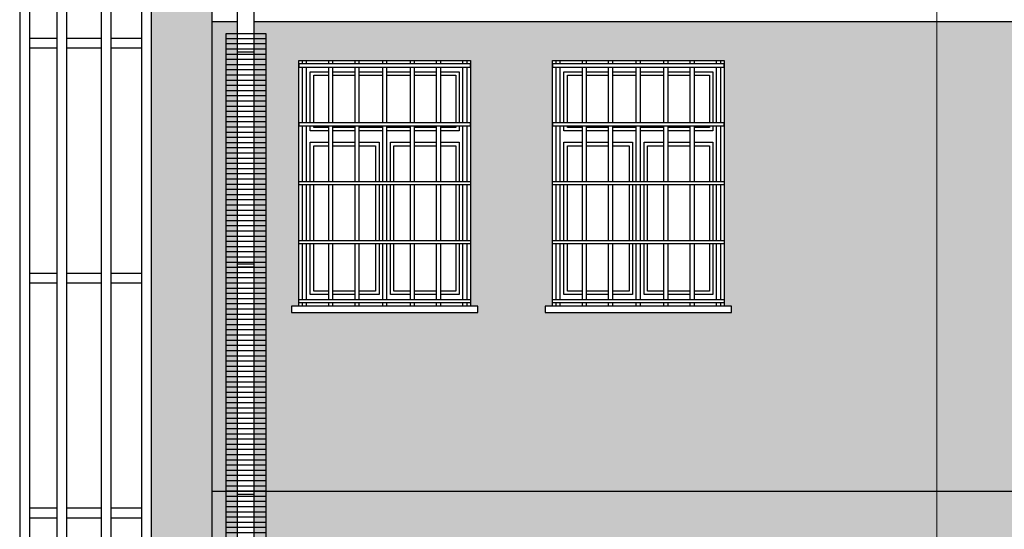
# Model space of a CAD drawing. Header units: millimetres. Extents: x 50026 to 146998, y 1038179 to 1573505.
# Tile 84 of 122: x 50757 to 51359, y 1049571 to 1049882. Entities that reach past the tile are written whole.
import ezdxf

# ---------------------------------------------------------------- set-up
doc = ezdxf.new("R2010")
doc.units = ezdxf.units.MM
doc.header["$LTSCALE"] = 0.025
doc.linetypes.add('CONTINU', pattern=[0])
for name, color, linetype in [('1', 7, 'Continuous'), ('szrafy', 8, 'Continuous'), ('ściany', 5, 'Continuous')]:
    doc.layers.add(name, color=color, linetype=linetype)
doc.layers.add('kolory', color=7, linetype='Continuous', lineweight=9)

# ---------------------------------------------------------------- blocks, each defined once
blk = doc.blocks.new('1')
at = {"layer": 'ściany'}
h = blk.add_hatch(color=254, dxfattribs=at)
h.dxf.hatch_style = 1
h.paths.add_polyline_path([(50874.97, 1050024.69), (50837.97, 1050024.69), (50837.97, 1049096.59), (50837.97, 1048810.44), (50874.97, 1048811.92)])
h = blk.add_hatch(color=253, dxfattribs=at)
h.dxf.hatch_style = 1
h.paths.add_polyline_path([(52858.74, 1049199.37), (50900.36, 1049199.37), (50900.36, 1049062.48), (50926.97, 1049062.48), (51031.97, 1049062.48), (51031.97, 1048912.48), (51036.37, 1048912.48), (51036.37, 1048908.58), (50922.57, 1048908.58), (50922.57, 1048912.48), (50926.97, 1048912.48), (50926.97, 1049062.48), (50900.36, 1049062.48), (50900.36, 1048855.9), (50901.29, 1048855.9), (50901.29, 1048854.21), (50900.62, 1048854.21), (50900.62, 1048847.4), (50900.36, 1048847.4), (50900.36, 1048841.42, -0.134373), (50901.17, 1048838.46, -0.134373), (50900.36, 1048835.5), (50900.36, 1048830.44), (50901.29, 1048830.44), (50901.29, 1048828.74), (50900.62, 1048828.74), (50900.62, 1048821.93), (50900.36, 1048821.93), (50900.36, 1048812.93), (52858.74, 1048890.92)])
h.paths.add_polyline_path([(52363.47, 1049062.48), (52468.47, 1049062.48), (52468.47, 1048912.48), (52472.87, 1048912.48), (52472.87, 1048908.58), (52359.07, 1048908.58), (52359.07, 1048912.48), (52363.47, 1048912.48)], flags=16)
h.paths.add_polyline_path([(52160.97, 1049062.48), (52160.97, 1048912.48), (52165.37, 1048912.48), (52165.37, 1048908.58), (52051.57, 1048908.58), (52051.57, 1048912.48), (52055.97, 1048912.48), (52055.97, 1049062.48)], flags=16)
h.paths.add_polyline_path([(51955.97, 1049062.48), (51955.97, 1048912.48), (51960.37, 1048912.48), (51960.37, 1048908.58), (51846.57, 1048908.58), (51846.57, 1048912.48), (51850.97, 1048912.48), (51850.97, 1049062.48)], flags=16)
h.paths.add_polyline_path([(52670.97, 1049062.48), (52775.97, 1049062.48), (52775.97, 1048912.48), (52780.37, 1048912.48), (52780.37, 1048908.58), (52666.57, 1048908.58), (52666.57, 1048912.48), (52670.97, 1048912.48)], flags=16)
h.paths.add_polyline_path([(51750.97, 1049062.48), (51750.97, 1048912.48), (51755.37, 1048912.48), (51755.37, 1048908.58), (51641.57, 1048908.58), (51641.57, 1048912.48), (51645.97, 1048912.48), (51645.97, 1049062.48)], flags=16)
h.paths.add_polyline_path([(51483.47, 1049062.48), (51483.47, 1048912.48), (51487.87, 1048912.48), (51487.87, 1048908.58), (51374.07, 1048908.58), (51374.07, 1048912.48), (51378.47, 1048912.48), (51378.47, 1049062.48)], flags=16)
h.paths.add_polyline_path([(51186.97, 1049062.48), (51186.97, 1048912.48), (51191.37, 1048912.48), (51191.37, 1048908.58), (51077.57, 1048908.58), (51077.57, 1048912.48), (51081.97, 1048912.48), (51081.97, 1049062.48)], flags=16)
h.paths.add_polyline_path([(53502.58, 1049199.37), (53029.47, 1049199.37), (53451.36, 1049161.26), (53451.36, 1048813.16), (53502.58, 1048813.16)])
h.paths.add_polyline_path([(50890.36, 1049062.48), (50874.97, 1049062.48), (50874.97, 1048811.92), (50890.36, 1048812.53), (50890.36, 1048821.94, -0.381297), (50890.09, 1048822.23), (50890.09, 1048828.74), (50889.43, 1048828.74), (50889.43, 1048830.44), (50890.36, 1048830.44), (50890.36, 1048835.5, -0.134373), (50889.55, 1048838.46, -0.134373), (50890.36, 1048841.42), (50890.36, 1048847.4, -0.381297), (50890.09, 1048847.7), (50890.09, 1048854.21), (50889.43, 1048854.21), (50889.43, 1048855.9), (50890.36, 1048855.9)])
h.paths.add_polyline_path([(50890.36, 1049199.37), (50874.97, 1049199.37), (50874.97, 1049062.48), (50890.36, 1049062.48)])
h.paths.add_polyline_path([(53527.97, 1049199.37), (53512.58, 1049199.37), (53512.58, 1048813.16), (53527.97, 1048813.16)])
h.paths.add_polyline_path([(53527.97, 1049564.37), (53512.58, 1049564.37), (53512.58, 1049229.37), (53527.97, 1049229.37)])
h.paths.add_polyline_path([(53527.97, 1049880.99), (53512.58, 1049880.99), (53512.58, 1049594.37), (53527.97, 1049594.37)])
h.paths.add_polyline_path([(50890.36, 1049880.99), (50874.97, 1049880.99), (50874.97, 1049594.37), (50890.36, 1049594.37)])
h.paths.add_polyline_path([(50890.36, 1049564.37), (50874.97, 1049564.37), (50874.97, 1049229.37), (50890.36, 1049229.37)])
h = blk.add_hatch(color=253, dxfattribs=at)
h.dxf.hatch_style = 1
h.paths.add_polyline_path([(53502.58, 1049880.99), (50900.36, 1049880.99), (50900.36, 1049857.48), (50930.18, 1049857.48), (51032.97, 1049857.48), (51032.97, 1049707.48), (51037.37, 1049707.48), (51037.37, 1049703.58), (50923.57, 1049703.58), (50923.57, 1049707.48), (50927.97, 1049707.48), (50927.97, 1049857.48), (50900.36, 1049857.48), (50900.36, 1049594.37), (53502.58, 1049594.37)])
h.paths.add_polyline_path([(51847.57, 1049703.58), (51847.57, 1049707.48), (51851.97, 1049707.48), (51851.97, 1049857.48), (51956.97, 1049857.48), (51956.97, 1049707.48), (51961.37, 1049707.48), (51961.37, 1049703.58)], flags=16)
h.paths.add_polyline_path([(51756.37, 1049703.58), (51642.57, 1049703.58), (51642.57, 1049707.48), (51646.97, 1049707.48), (51646.97, 1049857.48), (51751.97, 1049857.48), (51751.97, 1049707.48), (51756.37, 1049707.48)], flags=16)
h.paths.add_polyline_path([(52052.57, 1049703.58), (52052.57, 1049707.48), (52056.97, 1049707.48), (52056.97, 1049857.48), (52161.97, 1049857.48), (52161.97, 1049707.48), (52166.37, 1049707.48), (52166.37, 1049703.58)], flags=16)
h.paths.add_polyline_path([(51488.87, 1049703.58), (51375.07, 1049703.58), (51375.07, 1049707.48), (51379.47, 1049707.48), (51379.47, 1049857.48), (51484.47, 1049857.48), (51484.47, 1049707.48), (51488.87, 1049707.48)], flags=16)
h.paths.add_polyline_path([(52360.07, 1049703.58), (52360.07, 1049707.48), (52364.47, 1049707.48), (52364.47, 1049857.48), (52469.47, 1049857.48), (52469.47, 1049707.48), (52473.87, 1049707.48), (52473.87, 1049703.58)], flags=16)
h.paths.add_polyline_path([(51192.37, 1049703.58), (51078.57, 1049703.58), (51078.57, 1049707.48), (51082.97, 1049707.48), (51082.97, 1049857.48), (51187.97, 1049857.48), (51187.97, 1049707.48), (51192.37, 1049707.48)], flags=16)
h.paths.add_polyline_path([(52667.57, 1049703.58), (52667.57, 1049707.48), (52671.97, 1049707.48), (52671.97, 1049857.48), (52776.97, 1049857.48), (52776.97, 1049707.48), (52781.37, 1049707.48), (52781.37, 1049703.58)], flags=16)
h.paths.add_polyline_path([(52872.57, 1049703.58), (52872.57, 1049707.48), (52876.97, 1049707.48), (52876.97, 1049857.48), (52981.97, 1049857.48), (52981.97, 1049707.48), (52986.37, 1049707.48), (52986.37, 1049703.58)], flags=16)
h.paths.add_polyline_path([(53211.57, 1049703.58), (53211.57, 1049707.48), (53215.97, 1049707.48), (53215.97, 1049857.48), (53320.97, 1049857.48), (53320.97, 1049707.48), (53325.37, 1049707.48), (53325.37, 1049703.58)], flags=16)
h.paths.add_polyline_path([(53366.57, 1049703.58), (53366.57, 1049707.48), (53370.97, 1049707.48), (53370.97, 1049857.48), (53475.97, 1049857.48), (53475.97, 1049707.48), (53480.37, 1049707.48), (53480.37, 1049703.58)], flags=16)
h = blk.add_hatch(color=254, dxfattribs=at)
h.dxf.hatch_style = 1
h.paths.add_polyline_path([(52858.74, 1049214.8), (53029.47, 1049199.37), (53502.58, 1049199.37), (53502.58, 1049229.37), (50900.36, 1049229.37), (50900.36, 1049199.37), (52858.74, 1049199.37)])
h.paths.add_polyline_path([(53502.58, 1049594.37), (50900.36, 1049594.37), (50900.36, 1049564.37), (50927.97, 1049564.37), (50927.97, 1049492.48), (51032.97, 1049492.48), (51032.97, 1049564.37), (51082.97, 1049564.37), (51082.97, 1049492.48), (51187.97, 1049492.48), (51187.97, 1049564.37), (51379.47, 1049564.37), (51379.47, 1049492.48), (51484.47, 1049492.48), (51484.47, 1049564.37), (51646.97, 1049564.37), (51646.97, 1049492.48), (51751.97, 1049492.48), (51751.97, 1049564.37), (51851.97, 1049564.37), (51851.97, 1049492.48), (51956.97, 1049492.48), (51956.97, 1049564.37), (52056.97, 1049564.37), (52056.97, 1049492.48), (52161.97, 1049492.48), (52161.97, 1049564.37), (52364.47, 1049564.37), (52364.47, 1049492.48), (52469.47, 1049492.48), (52469.47, 1049564.37), (52671.97, 1049564.37), (52671.97, 1049492.48), (52776.97, 1049492.48), (52776.97, 1049564.37), (52876.97, 1049564.37), (52876.97, 1049492.48), (52981.97, 1049492.48), (52981.97, 1049564.37), (53215.97, 1049564.37), (53215.97, 1049492.48), (53320.97, 1049492.48), (53320.97, 1049564.37), (53370.97, 1049564.37), (53370.97, 1049492.48), (53475.97, 1049492.48), (53475.97, 1049564.37), (53502.58, 1049564.37)])
h.paths.add_polyline_path([(53527.97, 1049594.37), (53512.58, 1049594.37), (53512.58, 1049564.37), (53527.97, 1049564.37)])
h.paths.add_polyline_path([(53527.97, 1049229.37), (53512.58, 1049229.37), (53512.58, 1049199.37), (53527.97, 1049199.37)])
h.paths.add_polyline_path([(50890.36, 1049229.37), (50874.97, 1049229.37), (50874.97, 1049199.37), (50890.36, 1049199.37)])
h.paths.add_polyline_path([(50890.36, 1049594.37), (50874.97, 1049594.37), (50874.97, 1049564.37), (50890.36, 1049564.37)])

msp = doc.modelspace()

# ---------------------------------------------------------------- hatches: boundary and pattern name
at = {"layer": 'szrafy'}
h = msp.add_hatch(dxfattribs=at)
h.set_pattern_fill('LINE', color=1, style=0)
h.paths.add_polyline_path([(50907.96083, 1049873.78319), (50883.32043, 1049873.78319), (50883.32043, 1049229.37447), (50907.96083, 1049229.37447)])

# ---------------------------------------------------------------- linework, layer by layer
at = {"layer": '1', "color": 7, "linetype": 'Continuous', "ltscale": 5}
for p, q in [((50890.35863, 1049903.69152), (50890.35863, 1048855.9049)), ((50900.35863, 1049903.69152), (50900.35863, 1048855.9049))]:
    msp.add_line(p, q, dxfattribs=at)
at = {"layer": '1', "color": 1, "linetype": 'CONTINU'}
for p, q in [((50900.35863, 1049864.29631), (50890.35863, 1049864.29631)), ((50900.35863, 1049862.50145), (50890.35863, 1049862.50145)), ((50900.35863, 1049733.08922), (50890.35863, 1049733.08922)), ((50900.35863, 1049731.29436), (50890.35863, 1049731.29436)), ((50900.35863, 1049594.31023), (50890.35863, 1049594.31023)), ((50900.35863, 1049592.51538), (50890.35863, 1049592.51538))]:
    msp.add_line(p, q, dxfattribs=at)
at = {"layer": 'kolory', "color": 1}
msp.add_line((51317.80509, 1049553.14155), (51317.80509, 1050282.72856), dxfattribs=at)
at = {"layer": 'szrafy', "color": 7}
msp.add_lwpolyline([(50907.96083, 1049873.78319), (50883.32043, 1049873.78319), (50883.32043, 1049229.37447), (50907.96083, 1049229.37447)], close=True, dxfattribs=at)
at = {"layer": 'ściany', "color": 1}
for p, q in [((50757.36869, 1050157.73383), (50757.36869, 1049096.59483)), ((50763.31696, 1050151.78556), (50763.31696, 1049102.5431)), ((50780.12362, 1050151.78556), (50780.12362, 1049102.5431)), ((50786.07189, 1050151.78556), (50786.07189, 1049102.5431)), ((50807.16254, 1050151.78556), (50807.16254, 1049102.5431)), ((50813.11081, 1050151.78556), (50813.11081, 1049102.5431)), ((50832.02018, 1049102.5431), (50832.02018, 1050151.78556)), ((50837.96845, 1049096.59483), (50837.96845, 1050151.78556)), ((50780.12362, 1049870.88739), (50763.31696, 1049870.88739)), ((50807.16254, 1049870.88739), (50786.07189, 1049870.88739)), ((50832.02018, 1049870.88739), (50813.11081, 1049870.88739)), ((50780.12362, 1049864.93913), (50763.31696, 1049864.93913)), ((50807.16254, 1049864.93913), (50786.07189, 1049864.93913)), ((50832.02018, 1049864.93913), (50813.11081, 1049864.93913)), ((50780.12362, 1049727.46418), (50763.31696, 1049727.46418)), ((50807.16254, 1049727.46418), (50786.07189, 1049727.46418)), ((50832.02018, 1049727.46418), (50813.11081, 1049727.46418)), ((50780.12362, 1049721.51591), (50763.31696, 1049721.51591)), ((50807.16254, 1049721.51591), (50786.07189, 1049721.51591)), ((50832.02018, 1049721.51591), (50813.11081, 1049721.51591)), ((50780.12362, 1049584.04096), (50763.31696, 1049584.04096)), ((50807.16254, 1049584.04096), (50786.07189, 1049584.04096)), ((50832.02018, 1049584.04096), (50813.11081, 1049584.04096)), ((50780.12362, 1049578.09269), (50763.31696, 1049578.09269)), ((50807.16254, 1049578.09269), (50786.07189, 1049578.09269)), ((50832.02018, 1049578.09269), (50813.11081, 1049578.09269))]:
    msp.add_line(p, q, dxfattribs=at)
at = {"layer": 'ściany', "color": 2}
for p, q in [((50837.96845, 1048755.94349), (50837.96845, 1050024.69146)), ((50874.96845, 1048811.91534), (50874.96845, 1050024.69146)), ((50890.35863, 1049880.99146), (50874.96845, 1049880.99146)), ((53502.57826, 1049880.99146), (50900.35863, 1049880.99146))]:
    msp.add_line(p, q, dxfattribs=at)
at = {"layer": 'ściany', "color": 7}
for p, q in [((50930.18318, 1049855.38479), (50930.18318, 1049857.4764)), ((50932.71639, 1049855.38479), (50932.71639, 1049857.4764)), ((50946.24056, 1049855.38479), (50946.24056, 1049857.4764)), ((50948.77376, 1049855.38479), (50948.77376, 1049857.4764)), ((50962.29794, 1049855.38479), (50962.29794, 1049857.4764)), ((50964.83114, 1049855.38479), (50964.83114, 1049857.4764)), ((50979.19287, 1049855.38479), (50979.19287, 1049857.4764)), ((50981.72607, 1049855.38479), (50981.72607, 1049857.4764)), ((50996.10576, 1049855.38479), (50996.10576, 1049857.4764)), ((50998.63896, 1049855.38479), (50998.63896, 1049857.4764)), ((51012.16313, 1049855.38479), (51012.16313, 1049857.4764)), ((51014.69634, 1049855.38479), (51014.69634, 1049857.4764)), ((51028.22051, 1049855.38479), (51028.22051, 1049857.4764)), ((51030.75371, 1049855.38479), (51030.75371, 1049857.4764)), ((51085.18318, 1049855.38479), (51085.18318, 1049857.4764)), ((51087.71639, 1049855.38479), (51087.71639, 1049857.4764)), ((51101.24056, 1049855.38479), (51101.24056, 1049857.4764)), ((51103.77376, 1049855.38479), (51103.77376, 1049857.4764)), ((51117.29794, 1049855.38479), (51117.29794, 1049857.4764)), ((51119.83114, 1049855.38479), (51119.83114, 1049857.4764)), ((51134.19287, 1049855.38479), (51134.19287, 1049857.4764)), ((51136.72607, 1049855.38479), (51136.72607, 1049857.4764)), ((51151.10576, 1049855.38479), (51151.10576, 1049857.4764)), ((51153.63896, 1049855.38479), (51153.63896, 1049857.4764)), ((51167.16313, 1049855.38479), (51167.16313, 1049857.4764)), ((51169.69634, 1049855.38479), (51169.69634, 1049857.4764)), ((51183.22051, 1049855.38479), (51183.22051, 1049857.4764)), ((51185.75371, 1049855.38479), (51185.75371, 1049857.4764)), ((50930.18318, 1049819.42236), (50930.18318, 1049853.41771)), ((50932.71639, 1049819.42236), (50932.71639, 1049853.41771)), ((50946.24056, 1049819.42236), (50946.24056, 1049853.41771)), ((50948.77376, 1049819.42236), (50948.77376, 1049853.41771)), ((50962.29794, 1049819.42236), (50962.29794, 1049853.41771)), ((50964.83114, 1049819.42236), (50964.83114, 1049853.41771)), ((50979.19287, 1049819.42236), (50979.19287, 1049853.41771)), ((50981.72607, 1049819.42236), (50981.72607, 1049853.41771)), ((50996.10576, 1049819.42236), (50996.10576, 1049853.41771)), ((50998.63896, 1049819.42236), (50998.63896, 1049853.41771)), ((51012.16313, 1049819.42236), (51012.16313, 1049853.41771)), ((51014.69634, 1049819.42236), (51014.69634, 1049853.41771)), ((51028.22051, 1049819.42236), (51028.22051, 1049853.41771)), ((51030.75371, 1049819.42236), (51030.75371, 1049853.41771)), ((51085.18318, 1049819.42236), (51085.18318, 1049853.41771)), ((51087.71639, 1049819.42236), (51087.71639, 1049853.41771)), ((51101.24056, 1049819.42236), (51101.24056, 1049853.41771)), ((51103.77376, 1049819.42236), (51103.77376, 1049853.41771)), ((51117.29794, 1049819.42236), (51117.29794, 1049853.41771)), ((51119.83114, 1049819.42236), (51119.83114, 1049853.41771)), ((51134.19287, 1049819.42236), (51134.19287, 1049853.41771)), ((51136.72607, 1049819.42236), (51136.72607, 1049853.41771)), ((51151.10576, 1049819.42236), (51151.10576, 1049853.41771)), ((51153.63896, 1049819.42236), (51153.63896, 1049853.41771)), ((51167.16313, 1049819.42236), (51167.16313, 1049853.41771)), ((51169.69634, 1049819.42236), (51169.69634, 1049853.41771)), ((51183.22051, 1049819.42236), (51183.22051, 1049853.41771)), ((51185.75371, 1049819.42236), (51185.75371, 1049853.41771)), ((50930.18318, 1049783.45994), (50930.18318, 1049817.45528)), ((50932.71639, 1049783.45994), (50932.71639, 1049817.45528)), ((50946.24056, 1049783.45994), (50946.24056, 1049817.45528)), ((50948.77376, 1049783.45994), (50948.77376, 1049817.45528)), ((50962.29794, 1049783.45994), (50962.29794, 1049817.45528)), ((50964.83114, 1049783.45994), (50964.83114, 1049817.45528)), ((50979.19287, 1049783.45994), (50979.19287, 1049817.45528)), ((50981.72607, 1049783.45994), (50981.72607, 1049817.45528)), ((50996.10576, 1049783.45994), (50996.10576, 1049817.45528)), ((50998.63896, 1049783.45994), (50998.63896, 1049817.45528)), ((51012.16313, 1049783.45994), (51012.16313, 1049817.45528)), ((51014.69634, 1049783.45994), (51014.69634, 1049817.45528)), ((51028.22051, 1049783.45994), (51028.22051, 1049817.45528)), ((51030.75371, 1049783.45994), (51030.75371, 1049817.45528)), ((51085.18318, 1049783.45994), (51085.18318, 1049817.45528)), ((51087.71639, 1049783.45994), (51087.71639, 1049817.45528)), ((51101.24056, 1049783.45994), (51101.24056, 1049817.45528)), ((51103.77376, 1049783.45994), (51103.77376, 1049817.45528)), ((51117.29794, 1049783.45994), (51117.29794, 1049817.45528)), ((51119.83114, 1049783.45994), (51119.83114, 1049817.45528)), ((51134.19287, 1049783.45994), (51134.19287, 1049817.45528)), ((51136.72607, 1049783.45994), (51136.72607, 1049817.45528)), ((51151.10576, 1049783.45994), (51151.10576, 1049817.45528)), ((51153.63896, 1049783.45994), (51153.63896, 1049817.45528)), ((51167.16313, 1049783.45994), (51167.16313, 1049817.45528)), ((51169.69634, 1049783.45994), (51169.69634, 1049817.45528)), ((51183.22051, 1049783.45994), (51183.22051, 1049817.45528)), ((51185.75371, 1049783.45994), (51185.75371, 1049817.45528)), ((50930.18318, 1049747.49752), (50930.18318, 1049781.49286)), ((50932.71639, 1049747.49752), (50932.71639, 1049781.49286)), ((50946.24056, 1049747.49752), (50946.24056, 1049781.49286)), ((50948.77376, 1049747.49752), (50948.77376, 1049781.49286)), ((50962.29794, 1049747.49752), (50962.29794, 1049781.49286)), ((50964.83114, 1049747.49752), (50964.83114, 1049781.49286)), ((50979.19287, 1049747.49752), (50979.19287, 1049781.49286)), ((50981.72607, 1049747.49752), (50981.72607, 1049781.49286)), ((50996.10576, 1049747.49752), (50996.10576, 1049781.49286)), ((50998.63896, 1049747.49752), (50998.63896, 1049781.49286)), ((51012.16313, 1049747.49752), (51012.16313, 1049781.49286)), ((51014.69634, 1049747.49752), (51014.69634, 1049781.49286)), ((51028.22051, 1049747.49752), (51028.22051, 1049781.49286)), ((51030.75371, 1049747.49752), (51030.75371, 1049781.49286)), ((51085.18318, 1049747.49752), (51085.18318, 1049781.49286)), ((51087.71639, 1049747.49752), (51087.71639, 1049781.49286)), ((51101.24056, 1049747.49752), (51101.24056, 1049781.49286)), ((51103.77376, 1049747.49752), (51103.77376, 1049781.49286)), ((51117.29794, 1049747.49752), (51117.29794, 1049781.49286)), ((51119.83114, 1049747.49752), (51119.83114, 1049781.49286)), ((51134.19287, 1049747.49752), (51134.19287, 1049781.49286)), ((51136.72607, 1049747.49752), (51136.72607, 1049781.49286)), ((51151.10576, 1049747.49752), (51151.10576, 1049781.49286)), ((51153.63896, 1049747.49752), (51153.63896, 1049781.49286)), ((51167.16313, 1049747.49752), (51167.16313, 1049781.49286)), ((51169.69634, 1049747.49752), (51169.69634, 1049781.49286)), ((51183.22051, 1049747.49752), (51183.22051, 1049781.49286)), ((51185.75371, 1049747.49752), (51185.75371, 1049781.49286)), ((50930.18318, 1049711.53509), (50930.18318, 1049745.53044)), ((50932.71639, 1049711.53509), (50932.71639, 1049745.53044)), ((50946.24056, 1049711.53509), (50946.24056, 1049745.53044)), ((50948.77376, 1049711.53509), (50948.77376, 1049745.53044)), ((50962.29794, 1049711.53509), (50962.29794, 1049745.53044)), ((50964.83114, 1049711.53509), (50964.83114, 1049745.53044)), ((50979.19287, 1049711.53509), (50979.19287, 1049745.53044)), ((50981.72607, 1049711.53509), (50981.72607, 1049745.53044)), ((50996.10576, 1049711.53509), (50996.10576, 1049745.53044)), ((50998.63896, 1049711.53509), (50998.63896, 1049745.53044)), ((51012.16313, 1049711.53509), (51012.16313, 1049745.53044)), ((51014.69634, 1049711.53509), (51014.69634, 1049745.53044)), ((51028.22051, 1049711.53509), (51028.22051, 1049745.53044)), ((51030.75371, 1049711.53509), (51030.75371, 1049745.53044)), ((51085.18318, 1049711.53509), (51085.18318, 1049745.53044)), ((51087.71639, 1049711.53509), (51087.71639, 1049745.53044)), ((51101.24056, 1049711.53509), (51101.24056, 1049745.53044)), ((51103.77376, 1049711.53509), (51103.77376, 1049745.53044)), ((51117.29794, 1049711.53509), (51117.29794, 1049745.53044)), ((51119.83114, 1049711.53509), (51119.83114, 1049745.53044)), ((51134.19287, 1049711.53509), (51134.19287, 1049745.53044)), ((51136.72607, 1049711.53509), (51136.72607, 1049745.53044)), ((51151.10576, 1049711.53509), (51151.10576, 1049745.53044)), ((51153.63896, 1049711.53509), (51153.63896, 1049745.53044)), ((51167.16313, 1049711.53509), (51167.16313, 1049745.53044)), ((51169.69634, 1049711.53509), (51169.69634, 1049745.53044)), ((51183.22051, 1049711.53509), (51183.22051, 1049745.53044)), ((51185.75371, 1049711.53509), (51185.75371, 1049745.53044)), ((50930.18318, 1049707.4764), (50930.18318, 1049709.56801)), ((50932.71639, 1049707.4764), (50932.71639, 1049709.56801)), ((50946.24056, 1049707.4764), (50946.24056, 1049709.56801)), ((50948.77376, 1049707.4764), (50948.77376, 1049709.56801)), ((50962.29794, 1049707.4764), (50962.29794, 1049709.56801)), ((50964.83114, 1049707.4764), (50964.83114, 1049709.56801)), ((50979.19287, 1049707.4764), (50979.19287, 1049709.56801)), ((50981.72607, 1049707.4764), (50981.72607, 1049709.56801)), ((50996.10576, 1049707.4764), (50996.10576, 1049709.56801)), ((50998.63896, 1049707.4764), (50998.63896, 1049709.56801)), ((51012.16313, 1049707.4764), (51012.16313, 1049709.56801)), ((51014.69634, 1049707.4764), (51014.69634, 1049709.56801)), ((51028.22051, 1049707.4764), (51028.22051, 1049709.56801)), ((51030.75371, 1049707.4764), (51030.75371, 1049709.56801)), ((51085.18318, 1049707.4764), (51085.18318, 1049709.56801)), ((51087.71639, 1049707.4764), (51087.71639, 1049709.56801)), ((51101.24056, 1049707.4764), (51101.24056, 1049709.56801)), ((51103.77376, 1049707.4764), (51103.77376, 1049709.56801)), ((51117.29794, 1049707.4764), (51117.29794, 1049709.56801)), ((51119.83114, 1049707.4764), (51119.83114, 1049709.56801)), ((51134.19287, 1049707.4764), (51134.19287, 1049709.56801)), ((51136.72607, 1049707.4764), (51136.72607, 1049709.56801)), ((51151.10576, 1049707.4764), (51151.10576, 1049709.56801)), ((51153.63896, 1049707.4764), (51153.63896, 1049709.56801)), ((51167.16313, 1049707.4764), (51167.16313, 1049709.56801)), ((51169.69634, 1049707.4764), (51169.69634, 1049709.56801)), ((51183.22051, 1049707.4764), (51183.22051, 1049709.56801)), ((51185.75371, 1049707.4764), (51185.75371, 1049709.56801)), ((50890.35863, 1049594.37447), (50874.96845, 1049594.37447)), ((53502.57826, 1049594.37447), (50900.35863, 1049594.37447))]:
    msp.add_line(p, q, dxfattribs=at)
at = {"layer": 'ściany', "color": 2}
for points in [[(50927.96845, 1049857.4764), (51032.96845, 1049857.4764), (51032.96845, 1049707.4764), (50927.96845, 1049707.4764)], [(51082.96845, 1049857.4764), (51187.96845, 1049857.4764), (51187.96845, 1049707.4764), (51082.96845, 1049707.4764)]]:
    msp.add_lwpolyline(points, close=True, dxfattribs=at)
at = {"layer": 'ściany', "color": 7}
for points in [[(51032.96845, 1049855.38479), (50927.96845, 1049855.38479), (50927.96845, 1049853.41771), (51032.96845, 1049853.41771)], [(51187.96845, 1049855.38479), (51082.96845, 1049855.38479), (51082.96845, 1049853.41771), (51187.96845, 1049853.41771)], [(51032.96845, 1049819.42236), (50927.96845, 1049819.42236), (50927.96845, 1049817.45528), (51032.96845, 1049817.45528)], [(51187.96845, 1049819.42236), (51082.96845, 1049819.42236), (51082.96845, 1049817.45528), (51187.96845, 1049817.45528)], [(51032.96845, 1049781.49286), (50927.96845, 1049781.49286), (50927.96845, 1049783.45994), (51032.96845, 1049783.45994)], [(51187.96845, 1049781.49286), (51082.96845, 1049781.49286), (51082.96845, 1049783.45994), (51187.96845, 1049783.45994)], [(51032.96845, 1049745.53044), (50927.96845, 1049745.53044), (50927.96845, 1049747.49752), (51032.96845, 1049747.49752)], [(51187.96845, 1049745.53044), (51082.96845, 1049745.53044), (51082.96845, 1049747.49752), (51187.96845, 1049747.49752)], [(51037.37127, 1049707.4764), (50923.56562, 1049707.4764), (50923.56562, 1049703.58113), (51037.37127, 1049703.58113)], [(51032.96845, 1049709.56801), (50927.96845, 1049709.56801), (50927.96845, 1049711.53509), (51032.96845, 1049711.53509)], [(51192.37127, 1049707.4764), (51078.56562, 1049707.4764), (51078.56562, 1049703.58113), (51192.37127, 1049703.58113)], [(51187.96845, 1049709.56801), (51082.96845, 1049709.56801), (51082.96845, 1049711.53509), (51187.96845, 1049711.53509)]]:
    msp.add_lwpolyline(points, close=True, dxfattribs=at)
for points in [[(50934.96845, 1049819.42236), (50934.96845, 1049850.4764), (50946.24056, 1049850.4764)], [(50934.96845, 1049819.42236), (50934.96845, 1049850.4764), (50946.24056, 1049850.4764)], [(50948.77376, 1049850.4764), (50962.29794, 1049850.4764)], [(50948.77376, 1049850.4764), (50962.29794, 1049850.4764)], [(50964.83114, 1049850.4764), (50979.19287, 1049850.4764)], [(50964.83114, 1049850.4764), (50979.19287, 1049850.4764)], [(50981.72607, 1049850.4764), (50996.10576, 1049850.4764)], [(50981.72607, 1049850.4764), (50996.10576, 1049850.4764)], [(50998.63896, 1049850.4764), (51012.16313, 1049850.4764)], [(50998.63896, 1049850.4764), (51012.16313, 1049850.4764)], [(51014.69634, 1049850.4764), (51025.96845, 1049850.4764), (51025.96845, 1049819.42236)], [(51014.69634, 1049850.4764), (51025.96845, 1049850.4764), (51025.96845, 1049819.42236)], [(51089.96845, 1049819.42236), (51089.96845, 1049850.4764), (51101.24056, 1049850.4764)], [(51089.96845, 1049819.42236), (51089.96845, 1049850.4764), (51101.24056, 1049850.4764)], [(51103.77376, 1049850.4764), (51117.29794, 1049850.4764)], [(51103.77376, 1049850.4764), (51117.29794, 1049850.4764)], [(51119.83114, 1049850.4764), (51134.19287, 1049850.4764)], [(51119.83114, 1049850.4764), (51134.19287, 1049850.4764)], [(51136.72607, 1049850.4764), (51151.10576, 1049850.4764)], [(51136.72607, 1049850.4764), (51151.10576, 1049850.4764)], [(51153.63896, 1049850.4764), (51167.16313, 1049850.4764)], [(51153.63896, 1049850.4764), (51167.16313, 1049850.4764)], [(51169.69634, 1049850.4764), (51180.96845, 1049850.4764), (51180.96845, 1049819.42236)], [(51169.69634, 1049850.4764), (51180.96845, 1049850.4764), (51180.96845, 1049819.42236)], [(50934.96845, 1049814.48721), (50934.96845, 1049817.45528)], [(50946.24056, 1049814.48721), (50934.96845, 1049814.48721), (50934.96845, 1049817.45528)], [(51025.96845, 1049817.45528), (51025.96845, 1049814.48721), (51014.69634, 1049814.48721)], [(51025.96845, 1049817.45528), (51025.96845, 1049814.48721)], [(51089.96845, 1049814.48721), (51089.96845, 1049817.45528)], [(51101.24056, 1049814.48721), (51089.96845, 1049814.48721), (51089.96845, 1049817.45528)], [(51180.96845, 1049817.45528), (51180.96845, 1049814.48721), (51169.69634, 1049814.48721)], [(51180.96845, 1049817.45528), (51180.96845, 1049814.48721)], [(50962.29794, 1049814.48721), (50948.77376, 1049814.48721)], [(50979.19287, 1049814.48721), (50964.83114, 1049814.48721)], [(50996.10576, 1049814.48721), (50981.72607, 1049814.48721)], [(51012.16313, 1049814.48721), (50998.63896, 1049814.48721)], [(51117.29794, 1049814.48721), (51103.77376, 1049814.48721)], [(51134.19287, 1049814.48721), (51119.83114, 1049814.48721)], [(51151.10576, 1049814.48721), (51136.72607, 1049814.48721)], [(51167.16313, 1049814.48721), (51153.63896, 1049814.48721)], [(50934.96845, 1049783.45994), (50934.96845, 1049807.48721)], [(50934.96845, 1049783.45994), (50934.96845, 1049807.48721), (50946.24056, 1049807.48721)], [(50948.77376, 1049807.48721), (50962.29794, 1049807.48721)], [(50964.83114, 1049807.48721), (50976.96845, 1049807.48721), (50976.96845, 1049783.45994)], [(50983.96845, 1049783.45994), (50983.96845, 1049807.48721), (50996.10576, 1049807.48721)], [(50998.63896, 1049807.48721), (51012.16313, 1049807.48721)], [(51014.69634, 1049807.48721), (51025.96845, 1049807.48721), (51025.96845, 1049783.45994)], [(51025.96845, 1049807.48721), (51025.96845, 1049783.45994)], [(51089.96845, 1049783.45994), (51089.96845, 1049807.48721)], [(51089.96845, 1049783.45994), (51089.96845, 1049807.48721), (51101.24056, 1049807.48721)], [(51103.77376, 1049807.48721), (51117.29794, 1049807.48721)], [(51119.83114, 1049807.48721), (51131.96845, 1049807.48721), (51131.96845, 1049783.45994)], [(51138.96845, 1049783.45994), (51138.96845, 1049807.48721), (51151.10576, 1049807.48721)], [(51153.63896, 1049807.48721), (51167.16313, 1049807.48721)], [(51169.69634, 1049807.48721), (51180.96845, 1049807.48721), (51180.96845, 1049783.45994)], [(51180.96845, 1049807.48721), (51180.96845, 1049783.45994)], [(50934.96845, 1049747.49752), (50934.96845, 1049781.49286)], [(50934.96845, 1049747.49752), (50934.96845, 1049781.49286)], [(50976.96845, 1049781.49286), (50976.96845, 1049747.49752)], [(50983.96845, 1049747.49752), (50983.96845, 1049781.49286)], [(51025.96845, 1049781.49286), (51025.96845, 1049747.49752)], [(51025.96845, 1049781.49286), (51025.96845, 1049747.49752)], [(51089.96845, 1049747.49752), (51089.96845, 1049781.49286)], [(51089.96845, 1049747.49752), (51089.96845, 1049781.49286)], [(51131.96845, 1049781.49286), (51131.96845, 1049747.49752)], [(51138.96845, 1049747.49752), (51138.96845, 1049781.49286)], [(51180.96845, 1049781.49286), (51180.96845, 1049747.49752)], [(51180.96845, 1049781.49286), (51180.96845, 1049747.49752)], [(50946.24056, 1049714.4764), (50934.96845, 1049714.4764), (50934.96845, 1049745.53044)], [(50946.24056, 1049714.4764), (50934.96845, 1049714.4764), (50934.96845, 1049745.53044)], [(50976.96845, 1049745.53044), (50976.96845, 1049714.4764), (50964.83114, 1049714.4764)], [(50996.10576, 1049714.4764), (50983.96845, 1049714.4764), (50983.96845, 1049745.53044)], [(51025.96845, 1049745.53044), (51025.96845, 1049714.4764), (51014.69634, 1049714.4764)], [(51025.96845, 1049745.53044), (51025.96845, 1049714.4764), (51014.69634, 1049714.4764)], [(51101.24056, 1049714.4764), (51089.96845, 1049714.4764), (51089.96845, 1049745.53044)], [(51101.24056, 1049714.4764), (51089.96845, 1049714.4764), (51089.96845, 1049745.53044)], [(51131.96845, 1049745.53044), (51131.96845, 1049714.4764), (51119.83114, 1049714.4764)], [(51151.10576, 1049714.4764), (51138.96845, 1049714.4764), (51138.96845, 1049745.53044)], [(51180.96845, 1049745.53044), (51180.96845, 1049714.4764), (51169.69634, 1049714.4764)], [(51180.96845, 1049745.53044), (51180.96845, 1049714.4764), (51169.69634, 1049714.4764)], [(50962.29794, 1049714.4764), (50948.77376, 1049714.4764)], [(50962.29794, 1049714.4764), (50948.77376, 1049714.4764)], [(50976.96845, 1049714.4764), (50964.83114, 1049714.4764)], [(50996.10576, 1049714.4764), (50983.96845, 1049714.4764)], [(51012.16313, 1049714.4764), (50998.63896, 1049714.4764)], [(51012.16313, 1049714.4764), (50998.63896, 1049714.4764)], [(51117.29794, 1049714.4764), (51103.77376, 1049714.4764)], [(51117.29794, 1049714.4764), (51103.77376, 1049714.4764)], [(51131.96845, 1049714.4764), (51119.83114, 1049714.4764)], [(51151.10576, 1049714.4764), (51138.96845, 1049714.4764)], [(51167.16313, 1049714.4764), (51153.63896, 1049714.4764)], [(51167.16313, 1049714.4764), (51153.63896, 1049714.4764)]]:
    msp.add_lwpolyline(points, dxfattribs=at)
at = {"layer": 'ściany', "color": 1}
for points in [[(50937.06007, 1049819.42236), (50937.06007, 1049848.38478), (50946.24056, 1049848.38478)], [(50948.77376, 1049848.38478), (50962.29794, 1049848.38478)], [(50964.83114, 1049848.38478), (50979.19287, 1049848.38478)], [(50981.72607, 1049848.38478), (50996.10576, 1049848.38478)], [(50998.63896, 1049848.38478), (51012.16313, 1049848.38478)], [(51014.69634, 1049848.38478), (51023.87683, 1049848.38478), (51023.87683, 1049819.42236)], [(51092.06007, 1049819.42236), (51092.06007, 1049848.38478), (51101.24056, 1049848.38478)], [(51103.77376, 1049848.38478), (51117.29794, 1049848.38478)], [(51119.83114, 1049848.38478), (51134.19287, 1049848.38478)], [(51136.72607, 1049848.38478), (51151.10576, 1049848.38478)], [(51153.63896, 1049848.38478), (51167.16313, 1049848.38478)], [(51169.69634, 1049848.38478), (51178.87683, 1049848.38478), (51178.87683, 1049819.42236)], [(50946.24056, 1049816.57883), (50937.06007, 1049816.57883), (50937.06007, 1049817.45528)], [(50962.29794, 1049816.57883), (50948.77376, 1049816.57883)], [(50979.19287, 1049816.57883), (50964.83114, 1049816.57883)], [(50996.10576, 1049816.57883), (50981.72607, 1049816.57883)], [(51012.16313, 1049816.57883), (50998.63896, 1049816.57883)], [(51023.87683, 1049817.45528), (51023.87683, 1049816.57883), (51014.69634, 1049816.57883)], [(51101.24056, 1049816.57883), (51092.06007, 1049816.57883), (51092.06007, 1049817.45528)], [(51117.29794, 1049816.57883), (51103.77376, 1049816.57883)], [(51134.19287, 1049816.57883), (51119.83114, 1049816.57883)], [(51151.10576, 1049816.57883), (51136.72607, 1049816.57883)], [(51167.16313, 1049816.57883), (51153.63896, 1049816.57883)], [(51178.87683, 1049817.45528), (51178.87683, 1049816.57883), (51169.69634, 1049816.57883)], [(50937.06007, 1049783.45994), (50937.06007, 1049805.3956), (50946.24056, 1049805.3956)], [(50948.77376, 1049805.3956), (50962.29794, 1049805.3956)], [(50964.83114, 1049805.3956), (50974.87683, 1049805.3956), (50974.87683, 1049783.45994)], [(50986.06007, 1049783.45994), (50986.06007, 1049805.3956), (50996.10576, 1049805.3956)], [(50998.63896, 1049805.3956), (51012.16313, 1049805.3956)], [(51014.69634, 1049805.3956), (51023.87683, 1049805.3956), (51023.87683, 1049783.45994)], [(51092.06007, 1049783.45994), (51092.06007, 1049805.3956), (51101.24056, 1049805.3956)], [(51103.77376, 1049805.3956), (51117.29794, 1049805.3956)], [(51119.83114, 1049805.3956), (51129.87683, 1049805.3956), (51129.87683, 1049783.45994)], [(51141.06007, 1049783.45994), (51141.06007, 1049805.3956), (51151.10576, 1049805.3956)], [(51153.63896, 1049805.3956), (51167.16313, 1049805.3956)], [(51169.69634, 1049805.3956), (51178.87683, 1049805.3956), (51178.87683, 1049783.45994)], [(50937.06007, 1049747.49752), (50937.06007, 1049781.49286)], [(50974.87683, 1049781.49286), (50974.87683, 1049747.49752)], [(50986.06007, 1049747.49752), (50986.06007, 1049781.49286)], [(51023.87683, 1049781.49286), (51023.87683, 1049747.49752)], [(51092.06007, 1049747.49752), (51092.06007, 1049781.49286)], [(51129.87683, 1049781.49286), (51129.87683, 1049747.49752)], [(51141.06007, 1049747.49752), (51141.06007, 1049781.49286)], [(51178.87683, 1049781.49286), (51178.87683, 1049747.49752)], [(50946.24056, 1049716.56802), (50937.06007, 1049716.56802), (50937.06007, 1049745.53044)], [(50974.87683, 1049745.53044), (50974.87683, 1049716.56802), (50964.83114, 1049716.56802)], [(50996.10576, 1049716.56802), (50986.06007, 1049716.56802), (50986.06007, 1049745.53044)], [(51023.87683, 1049745.53044), (51023.87683, 1049716.56802), (51014.69634, 1049716.56802)], [(51101.24056, 1049716.56802), (51092.06007, 1049716.56802), (51092.06007, 1049745.53044)], [(51129.87683, 1049745.53044), (51129.87683, 1049716.56802), (51119.83114, 1049716.56802)], [(51151.10576, 1049716.56802), (51141.06007, 1049716.56802), (51141.06007, 1049745.53044)], [(51178.87683, 1049745.53044), (51178.87683, 1049716.56802), (51169.69634, 1049716.56802)], [(50962.29794, 1049716.56802), (50948.77376, 1049716.56802)], [(51012.16313, 1049716.56802), (50998.63896, 1049716.56802)], [(51117.29794, 1049716.56802), (51103.77376, 1049716.56802)], [(51167.16313, 1049716.56802), (51153.63896, 1049716.56802)]]:
    msp.add_lwpolyline(points, dxfattribs=at)

# ---------------------------------------------------------------- block references
at = {"layer": 'szrafy', "color": 24}
msp.add_blockref('1', (0, 0), dxfattribs=at)

doc.saveas('drawing.dxf')
